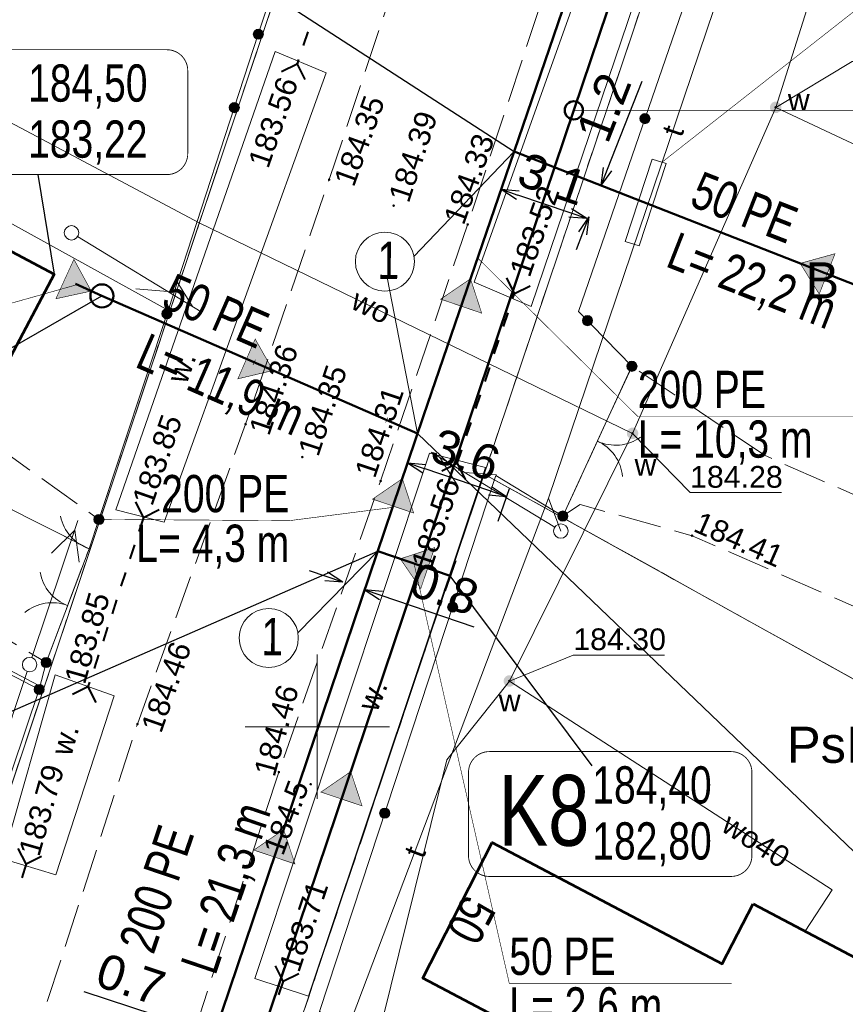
# Model space of a CAD drawing. Header units: metres. Extents: x 7482748 to 7484637, y 5684406 to 5687014.
# Tile 134 of 180: x 7483490 to 7483518, y 5686390 to 5686424. Entities that reach past the tile are written whole.
import ezdxf
from ezdxf.enums import TextEntityAlignment as Align
from ezdxf.lldxf.tags import DXFTag

# ---------------------------------------------------------------- set-up
doc = ezdxf.new("R2010")
doc.units = ezdxf.units.M
doc.header["$MEASUREMENT"] = 0
for name, pattern in [('1', [1.5, 1, -0.5]), ('DUL', [2, 1, -1]), ('KTJZ01_500', [2, 1.5, -0.5]), ('l217_500', [2, 1.5, -0.5]), ('l218_500', [1, 0.5, -0.5])]:
    doc.linetypes.add(name, pattern=pattern)
for name, color, linetype, lineweight in [('.domiar', 250, 'Continuous', 9), ('.k deszczowa', 200, 'Continuous', 50), ('.ks tłoczny', 104, 'Continuous', 50), ('_Dzialki', 7, 'Continuous', 0), ('_Kontury', 7, 'Continuous', 0), ('_Kontury_opis', 7, 'Continuous', 0), ('_Podzial_sekcyjny_krzyze', 7, '1', 13), ('_Uzytki', 7, 'Continuous', 0), ('_Uzytki_opis', 7, 'Continuous', 0), ('BUIB05_01', 7, 'Continuous', 40), ('EGB_Adres', 7, 'Continuous', 0), ('EGB_Budynek', 7, 'Continuous', 0), ('GES__SUSM04_01P', 7, 'Continuous', 13), ('GES__SUUS25_WP', 7, 'Continuous', 13), ('KTOK02', 7, 'KTOK02_500', 13), ('KTOK04', 7, 'KTOK04L_500', 13), ('KTOK05_01', 7, 'Continuous', 13), ('RTPW01_P', 7, 'Continuous', 0), ('RTPW02_P', 7, 'Continuous', 0), ('SUPE_L_3', 1, 'Continuous', 13), ('SUPT_L_0', 30, 'Continuous', 13)]:
    doc.layers.add(name, color=color, linetype=linetype, lineweight=lineweight)
for name, color, linetype, lineweight, true_color in [('.przyłącza', 32, 'Continuous', 50, 0xbd5e00), ('GES__SUPS01_08L', 5, 'Continuous', 13, 0x0000ff), ('GES__SUPS01_08P', 5, 'Continuous', 13, 0x0000ff), ('GES__SUPT_pL', 7, 'Continuous', 13, 0xff9100), ('GES__SUPW_01_pL', 5, 'Continuous', 13, 0x0000ff)]:
    doc.layers.add(name, color=color, linetype=linetype, lineweight=lineweight, true_color=true_color)
for name, color, linetype, lineweight, true_color, transparency in [('GES__SUPS01_08G', 5, 'Continuous', 13, 0x0000ff, 0.25), ('GES__SUPT_pT', 7, 'Continuous', 13, 0xff9100, 0.25), ('GES__SUPW_01_pT', 5, 'Continuous', 13, 0x0000ff, 0.25)]:
    doc.layers.add(name, color=color, linetype=linetype, lineweight=lineweight, true_color=true_color, transparency=transparency)
for name, color, linetype, lineweight, transparency in [('GES__SUUS_ET_08T', 7, 'Continuous', 13, 0.25), ('KTJZ01_O', 7, 'KTJZ01_500', 13, 0.5), ('KTPL01_O', 7, 'KTJZ01_500', 13, 0.5), ('PTRW02_O', 7, 'Continuous', 13, 0.5), ('PTRW02_T', 7, 'Continuous', 13, 0.25), ('RTPW01_G', 7, 'Continuous', 13, 0.25), ('RTPW02_G', 7, 'Continuous', 13, 0.25)]:
    doc.layers.add(name, color=color, linetype=linetype, lineweight=lineweight, transparency=transparency)
doc.layers.add('IS_kanalizacja_sanitarna', color=7, linetype='SOLID', true_color=0x000000)
doc.layers.add('IS_Opisy_działek_Net', color=7, linetype='SOLID', true_color=0x000000)
doc.layers.add('IS_Węzeł_sieci_kanalizacyjnej_-_opisy', color=7, linetype='Continuous')
doc.styles.get("Standard").update_dxf_attribs({"font": 'simplex.shx', "width": 0.75})
doc.styles.add('STYL_ARIAL', font='simplex.shx', dxfattribs={"width": 0.75, "oblique": 0.1})
doc.styles.add('Style-Arial', font='arial.ttf')
doc.linetypes.add('KTOK02_500', pattern='A,0.5,[117,IS_LineDef.shx,S=0.01,R=0,X=0,Y=0],0.5', length=1)
doc.linetypes.add('KTOK04L_500', pattern='A,0,[119,IS_LineDef.shx,S=0.01,R=0,X=0,Y=0],1', length=1)
tags = doc.linetypes.add('SOLID', pattern=[10, 10, 0]).pattern_tags.tags
tags[6:7] = [DXFTag(74, 4), DXFTag(75, 0), DXFTag(340, '0'), DXFTag(46, 0.0), DXFTag(50, 0.0), DXFTag(44, 0.0), DXFTag(45, 0.0)]
tags[4:5] = [DXFTag(74, 4), DXFTag(75, 0), DXFTag(340, '0'), DXFTag(46, 0.0), DXFTag(50, 0.0), DXFTag(44, 0.0), DXFTag(45, 0.0)]
doc.dimstyles.get("Standard").update_dxf_attribs({"dimtxt": 0.18, "dimasz": 0.18, "dimexe": 0.18, "dimexo": 0.0625, "dimgap": 0.09, "dimtad": 0, "dimtih": 1, "dimtoh": 1, "dimdec": 4, "dimzin": 0, "dimdsep": 46, "dimtxsty": 'Standard', "dimcen": 0.09, "dimadec": 0, "dimazin": 0, "dimtfac": 1, "dimtdec": 4, "dimtofl": 0, "dimtmove": 0, "dimatfit": 3, "dimfxl": 0, "dimtolj": 1, "dimtzin": 0, "dimarcsym": 0})

# ---------------------------------------------------------------- blocks, each defined once
blk = doc.blocks.new('SUPS01')
at = {"layer": 'GES__SUPS01_08P', "linetype": 'Continuous', "lineweight": 13}
h = blk.add_hatch(color=256, dxfattribs=at)
edge = h.paths.add_edge_path()
edge.add_arc((0, 0), 0.045, 0, 360)
blk = doc.blocks.new('SUSM04_01')
at = {"layer": 'GES__SUSM04_01P', "linetype": 'Continuous', "lineweight": 13}
blk.add_circle((0, 0), 0.25, dxfattribs=at)
blk = doc.blocks.new('SUUS25_36')
at = {"layer": 'GES__SUUS25_WP', "linetype": 'Continuous', "lineweight": 13}
h = blk.add_hatch(color=256, dxfattribs=at)
edge = h.paths.add_edge_path()
edge.add_arc((0, 0), 0.2, 0, 360)
blk = doc.blocks.new('SUUS25_105')
at = {"layer": 'GES__SUUS25_WP', "linetype": 'Continuous', "lineweight": 13}
h = blk.add_hatch(color=256, dxfattribs=at)
edge = h.paths.add_edge_path()
edge.add_arc((0, 0), 0.2, 0, 360)
blk = doc.blocks.new('SUUS25_106')
at = {"layer": 'GES__SUUS25_WP', "linetype": 'Continuous', "lineweight": 13}
h = blk.add_hatch(color=256, dxfattribs=at)
edge = h.paths.add_edge_path()
edge.add_arc((0, 0), 0.2, 0, 360)
blk = doc.blocks.new('RTPW01')
at = {"layer": 'RTPW01_P', "linetype": 'Continuous', "lineweight": 0}
h = blk.add_hatch(color=256, dxfattribs=at)
edge = h.paths.add_edge_path()
edge.add_arc((0, 0), 0.045, 0, 360)
blk = doc.blocks.new('RTPW01_1')
at = {"layer": 'RTPW02_P', "linetype": 'Continuous', "lineweight": 0}
h = blk.add_hatch(color=256, dxfattribs=at)
edge = h.paths.add_edge_path()
edge.add_arc((0, 0), 0.045, 0, 360)
blk = doc.blocks.new('RTPW01_3')
at = {"layer": 'RTPW02_P', "linetype": 'Continuous', "lineweight": 0}
h = blk.add_hatch(color=256, dxfattribs=at)
edge = h.paths.add_edge_path()
edge.add_arc((0, 0), 0.045, 0, 360)
blk = doc.blocks.new('TerminatorOpen_0.5')
at = {"color": 0, "linetype": 'ByBlock', "lineweight": -2}
for q in [(-1, 0.25), (-1, 0), (-1, -0.25)]:
    blk.add_line((0, 0), q, dxfattribs=at)
blk = doc.blocks.new('*D520')
at = {"layer": '.domiar', "color": 0, "linetype": 'Continuous', "lineweight": -2, "transparency": 16777216}
for p, q in [((7483510.038, 5686419.295), (7483511.229, 5686422.339)), ((7483510.095, 5686418.617), (7483510.095, 5686418.617)), ((7483509.168, 5686417.072), (7483508.945, 5686416.504))]:
    blk.add_line(p, q, dxfattribs=at)
at = {"layer": 'Defpoints', "color": 0, "linetype": 'Continuous', "transparency": 16777216}
for p in [(7483509.815, 5686418.727), (7483509.815, 5686418.727), (7483509.39, 5686417.64)]:
    blk.add_point(p, dxfattribs=at)
at = {"layer": '.domiar', "color": 0, "linetype": 'Continuous', "lineweight": -2, "transparency": 16777216, "xscale": 0.61, "yscale": 0.61, "zscale": 0.61}
for p, rotation in [((7483509.815, 5686418.727), 248.6270008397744), ((7483509.39, 5686417.64), 68.62700083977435)]:
    blk.add_blockref('TerminatorOpen_0.5', p, dxfattribs=dict(at, rotation=rotation))
at = {"layer": '.domiar', "color": 0, "linetype": 'Continuous', "transparency": 16777216, "insert": (7483509.904, 5686421.43), "char_height": 1.2, "attachment_point": 5, "rotation": 68.627, "style": 'Style-Arial'}
blk.add_mtext('\\A1;1.2', dxfattribs=at)
blk = doc.blocks.new('*D551')
at = {"layer": '.domiar', "color": 0, "linetype": 'Continuous', "lineweight": -2, "transparency": 16777216}
for p, q in [((7483502.831, 5686408.282), (7483503.218, 5686409.414)), ((7483505.97, 5686408.157), (7483503.698, 5686408.933)), ((7483506.257, 5686407.111), (7483506.644, 5686408.243))]:
    blk.add_line(p, q, dxfattribs=at)
at = {"layer": 'Defpoints', "color": 0, "linetype": 'Continuous', "transparency": 16777216}
for p in [(7483503.121, 5686409.13), (7483502.734, 5686407.998), (7483506.16, 5686406.827)]:
    blk.add_point(p, dxfattribs=at)
at = {"layer": '.domiar', "color": 0, "linetype": 'Continuous', "lineweight": -2, "transparency": 16777216, "xscale": 0.61, "yscale": 0.61, "zscale": 0.61}
for p, rotation in [((7483503.121, 5686409.13), 161.1313047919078), ((7483506.547, 5686407.959), 341.1313047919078)]:
    blk.add_blockref('TerminatorOpen_0.5', p, dxfattribs=dict(at, rotation=rotation))
at = {"layer": '.domiar', "color": 0, "linetype": 'Continuous', "transparency": 16777216, "insert": (7483505.129, 5686409.409), "char_height": 1.2, "attachment_point": 5, "rotation": 341.1313, "style": 'Style-Arial'}
blk.add_mtext('\\A1;3.6', dxfattribs=at)
blk = doc.blocks.new('*D552')
at = {"layer": '.domiar', "color": 0, "linetype": 'Continuous', "lineweight": -2, "transparency": 16777216}
for p, q in [((7483500.306, 5686405.197), (7483499.729, 5686405.395)), ((7483502.2, 5686404.55), (7483505.415, 5686403.451))]:
    blk.add_line(p, q, dxfattribs=at)
at = {"layer": 'Defpoints', "color": 0, "linetype": 'Continuous', "transparency": 16777216}
for p in [(7483500.884, 5686405), (7483501.623, 5686404.747), (7483501.623, 5686404.747)]:
    blk.add_point(p, dxfattribs=at)
at = {"layer": '.domiar', "color": 0, "linetype": 'Continuous', "lineweight": -2, "transparency": 16777216, "xscale": 0.61, "yscale": 0.61, "zscale": 0.61}
for p, rotation in [((7483500.884, 5686405), 341.1313047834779), ((7483501.623, 5686404.747), 161.1313047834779)]:
    blk.add_blockref('TerminatorOpen_0.5', p, dxfattribs=dict(at, rotation=rotation))
at = {"layer": '.domiar', "color": 0, "linetype": 'Continuous', "transparency": 16777216, "insert": (7483504.391, 5686404.766), "char_height": 1.2, "attachment_point": 5, "rotation": 341.1313, "style": 'Style-Arial'}
blk.add_mtext('\\A1;0.8', dxfattribs=at)
blk = doc.blocks.new('*D553')
at = {"layer": '.domiar', "color": 0, "linetype": 'Continuous', "lineweight": -2, "transparency": 16777216}
for p, q in [((7483495.163, 5686389.76), (7483491.94, 5686390.825)), ((7483495.836, 5686389.853), (7483495.836, 5686389.853)), ((7483496.459, 5686389.647), (7483496.459, 5686389.647)), ((7483496.944, 5686389.171), (7483497.523, 5686388.98))]:
    blk.add_line(p, q, dxfattribs=at)
at = {"layer": 'Defpoints', "color": 0, "linetype": 'Continuous', "transparency": 16777216}
for p in [(7483495.742, 5686389.568), (7483495.742, 5686389.568), (7483496.365, 5686389.363)]:
    blk.add_point(p, dxfattribs=at)
at = {"layer": '.domiar', "color": 0, "linetype": 'Continuous', "lineweight": -2, "transparency": 16777216, "xscale": 0.61, "yscale": 0.61, "zscale": 0.61}
for p, rotation in [((7483495.742, 5686389.568), 341.7178395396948), ((7483496.365, 5686389.363), 161.7178395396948)]:
    blk.add_blockref('TerminatorOpen_0.5', p, dxfattribs=dict(at, rotation=rotation))
at = {"layer": '.domiar', "color": 0, "linetype": 'Continuous', "transparency": 16777216, "insert": (7483493.548, 5686391.254), "char_height": 1.2, "attachment_point": 5, "rotation": 341.7178, "style": 'Style-Arial'}
blk.add_mtext('\\A1;0.7', dxfattribs=at)
blk = doc.blocks.new('*D572')
at = {"layer": '.domiar', "color": 0, "linetype": 'Continuous', "lineweight": -2, "transparency": 16777216}
for p, q in [((7483506.452, 5686418.878), (7483506.452, 5686418.878)), ((7483508.741, 5686417.778), (7483506.932, 5686418.397)), ((7483509.415, 5686417.865), (7483509.415, 5686417.865))]:
    blk.add_line(p, q, dxfattribs=at)
at = {"layer": 'Defpoints', "color": 0, "linetype": 'Continuous', "transparency": 16777216}
for p in [(7483506.355, 5686418.594), (7483506.355, 5686418.594), (7483509.318, 5686417.581)]:
    blk.add_point(p, dxfattribs=at)
at = {"layer": '.domiar', "color": 0, "linetype": 'Continuous', "lineweight": -2, "transparency": 16777216, "xscale": 0.61, "yscale": 0.61, "zscale": 0.61}
for p, rotation in [((7483506.355, 5686418.594), 161.1313047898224), ((7483509.318, 5686417.581), 341.1313047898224)]:
    blk.add_blockref('TerminatorOpen_0.5', p, dxfattribs=dict(at, rotation=rotation))
at = {"layer": '.domiar', "color": 0, "linetype": 'Continuous', "transparency": 16777216, "insert": (7483508.132, 5686418.952), "char_height": 1.2, "attachment_point": 5, "rotation": 341.1313, "style": 'Style-Arial'}
blk.add_mtext('\\A1;3.1', dxfattribs=at)

msp = doc.modelspace()

# ---------------------------------------------------------------- hatches: boundary and pattern name
at = {"layer": 'IS_kanalizacja_sanitarna', "linetype": 'Continuous', "ltscale": 0.01}
for points in [[(7483492.18086, 5686415.07444), (7483491.58279, 5686416.17208), (7483490.95967, 5686414.80763)], [(7483516.69747, 5686416.03251), (7483517.35537, 5686414.96965), (7483517.90203, 5686416.36649)], [(7483505.29744, 5686415.49823), (7483504.26434, 5686414.79452), (7483505.68373, 5686414.30942)], [(7483498.46843, 5686412.32544), (7483497.8515, 5686413.41259), (7483497.25202, 5686412.0376)], [(7483502.93979, 5686408.5822), (7483501.90913, 5686407.87492), (7483503.33019, 5686407.39472)], [(7483502.86965, 5686405.80831), (7483503.57682, 5686404.77757), (7483504.05716, 5686406.19858)], [(7483501.15658, 5686398.44639), (7483500.12638, 5686397.73844), (7483501.54776, 5686397.25918)], [(7483498.8358, 5686396.43809), (7483497.80512, 5686395.73085), (7483499.22616, 5686395.25061)]]:
    msp.add_hatch(color=256, dxfattribs=at).paths.add_polyline_path(points)
at = {"layer": 'KTOK05_01', "linetype": 'Continuous', "lineweight": 13}
h = msp.add_hatch(color=256, dxfattribs=at)
edge = h.paths.add_edge_path()
edge.add_arc((7483497.96, 5686423.96), 0.175, 0, 360)
h = msp.add_hatch(color=256, dxfattribs=at)
edge = h.paths.add_edge_path()
edge.add_arc((7483497.13057, 5686421.42103), 0.175, 0, 360)
h = msp.add_hatch(color=256, dxfattribs=at)
edge = h.paths.add_edge_path()
edge.add_arc((7483511.32601, 5686421.03738), 0.175, 0, 360)
h = msp.add_hatch(color=256, dxfattribs=at)
edge = h.paths.add_edge_path()
edge.add_arc((7483494.80113, 5686414.29195), 0.175, 0, 360)
h = msp.add_hatch(color=256, dxfattribs=at)
edge = h.paths.add_edge_path()
edge.add_arc((7483509.34278, 5686414.04876), 0.175, 0, 360)
h = msp.add_hatch(color=256, dxfattribs=at)
edge = h.paths.add_edge_path()
edge.add_arc((7483510.88, 5686412.47), 0.175, 0, 360)
h = msp.add_hatch(color=256, dxfattribs=at)
edge = h.paths.add_edge_path()
edge.add_arc((7483492.45, 5686407.17), 0.175, 0, 360)
h = msp.add_hatch(color=256, dxfattribs=at)
edge = h.paths.add_edge_path()
edge.add_arc((7483508.49, 5686407.29), 0.175, 0, 360)
h = msp.add_hatch(color=256, dxfattribs=at)
edge = h.paths.add_edge_path()
edge.add_arc((7483504.67507, 5686404.13893), 0.175, 0, 360)
h = msp.add_hatch(color=256, dxfattribs=at)
edge = h.paths.add_edge_path()
edge.add_arc((7483490.62, 5686402.22), 0.175, 0, 360)
h = msp.add_hatch(color=256, dxfattribs=at)
edge = h.paths.add_edge_path()
edge.add_arc((7483490.38, 5686401.29), 0.175, 0, 360)
h = msp.add_hatch(color=256, dxfattribs=at)
edge = h.paths.add_edge_path()
edge.add_arc((7483490.38, 5686401.29), 0.175, 0, 360)
h = msp.add_hatch(color=256, dxfattribs=at)
edge = h.paths.add_edge_path()
edge.add_arc((7483490.38, 5686401.29), 0.175, 0, 360)
h = msp.add_hatch(color=256, dxfattribs=at)
edge = h.paths.add_edge_path()
edge.add_arc((7483502.33451, 5686397.01349), 0.175, 0, 360)

# ---------------------------------------------------------------- linework, layer by layer
at = {"layer": '.domiar', "linetype": 'Continuous'}
for points in [[(7483506.80338, 5686419.90458), (7483503.34265, 5686416.27276)], [(7483503.46964, 5686410.14413), (7483502.43145, 5686415.48814)], [(7483502.09294, 5686406.07147), (7483499.32721, 5686403.25133)]]:
    msp.add_lwpolyline(points, dxfattribs=at)
at = {"layer": '.domiar', "linetype": 'Continuous', "lineweight": 20}
msp.add_lwpolyline([(7483511.5835, 5686419.64269), (7483510.64986, 5686416.79167), (7483511.12503, 5686416.63606), (7483512.05867, 5686419.48708), (7483511.5835, 5686419.64269)], dxfattribs=at)
at = {"layer": '.domiar', "linetype": 'Continuous'}
for centre in [(7483502.33727, 5686416.09329), (7483498.32183, 5686403.07186)]:
    msp.add_circle(centre, 1.02127, dxfattribs=at)
at = {"layer": '.k deszczowa', "linetype": 'Continuous'}
for points in [[(7483524.83956, 5686468.63408), (7483508.8716, 5686421.32787)], [(7483508.8716, 5686421.32787), (7483493.12205, 5686374.61852)]]:
    msp.add_lwpolyline(points, dxfattribs=at)
msp.add_ellipse((7483508.8716, 5686421.32726), major_axis=(0.315, 0), ratio=1, dxfattribs=at)
at = {"layer": '.ks tłoczny', "color": 111, "linetype": 'Continuous', "true_color": 0x70ffb8}
for points in [[(7483539.01604, 5686517.01603), (7483532.57298, 5686498.14781), (7483528.59305, 5686485.74461), (7483524.06285, 5686471.15079), (7483517.4639, 5686451.301), (7483517.4639, 5686451.301), (7483513.19053, 5686438.59386), (7483506.80338, 5686419.9052), (7483503.67491, 5686410.75136), (7483489.19771, 5686367.92381), (7483488.55879, 5686366.36971), (7483487.69105, 5686359.59365), (7483481.55397, 5686341.5735), (7483479.339, 5686335.06975), (7483478.08149, 5686331.37736), (7483471.44464, 5686310.91538), (7483469.74193, 5686304.9671), (7483455.28388, 5686263.28755), (7483450.42845, 5686249.12706), (7483447.14669, 5686239.55607), (7483444.38858, 5686231.83101), (7483432.0435, 5686195.45156)], [(7483492.55209, 5686414.90552), (7483503.46809, 5686410.14623)]]:
    msp.add_lwpolyline(points, dxfattribs=at)
at = {"layer": '.ks tłoczny', "linetype": 'Continuous'}
for points in [[(7483527.52279, 5686411.79661), (7483506.80338, 5686419.9052)], [(7483502.09135, 5686406.072), (7483504.59529, 5686405.22559)], [(7483504.77685, 5686405.75376), (7483504.41373, 5686404.69741)]]:
    msp.add_lwpolyline(points, dxfattribs=at)
msp.add_circle((7483492.55209, 5686414.90552), 0.4, dxfattribs=at)
at = {"layer": '.przyłącza', "linetype": 'DUL'}
msp.add_lwpolyline([(7483492.55209, 5686414.90552), (7483490.9, 5686415.66)], dxfattribs=at)
at = {"layer": '_Dzialki', "color": 96, "linetype": 'Continuous', "true_color": 0x008000, "flags": 128}
for points in [[(7483494.9, 5686414.38), (7483417.52, 5686457.19)], [(7483410.99, 5686443.43), (7483490.54, 5686401.33)], [(7483504.31, 5686442.5), (7483494.9, 5686414.38)], [(7483505.77, 5686408.74), (7483514.92, 5686435.98)], [(7483494.9, 5686414.38), (7483490.54, 5686401.33)], [(7483492.82, 5686370.18), (7483505.77, 5686408.74)], [(7483569.09, 5686373.57), (7483505.77, 5686408.74)], [(7483490.54, 5686401.33), (7483487.37, 5686391.85)]]:
    msp.add_lwpolyline(points, dxfattribs=at)
at = {"layer": '_Kontury', "color": 96, "linetype": 'l217_500', "true_color": 0x008000, "flags": 128}
for points in [[(7483494.9, 5686414.38), (7483504.31, 5686442.5)], [(7483490.54, 5686401.33), (7483494.9, 5686414.38)], [(7483505.77, 5686408.74), (7483497.61, 5686384.42)], [(7483543.3, 5686387.9), (7483505.77, 5686408.74)], [(7483487.37, 5686391.85), (7483490.54, 5686401.33)]]:
    msp.add_lwpolyline(points, dxfattribs=at)
at = {"layer": '_Podzial_sekcyjny_krzyze', "linetype": 'Continuous'}
for p, q in [((7483500, 5686397.5), (7483500, 5686402.5)), ((7483497.5, 5686400), (7483502.5, 5686400))]:
    msp.add_line(p, q, dxfattribs=at)
at = {"layer": '_Uzytki', "color": 96, "linetype": 'l218_500', "true_color": 0x008000, "flags": 128}
for points in [[(7483494.9, 5686414.38), (7483504.31, 5686442.5)], [(7483514.92, 5686435.98), (7483505.77, 5686408.74)], [(7483490.54, 5686401.33), (7483494.9, 5686414.38)], [(7483505.77, 5686408.74), (7483497.61, 5686384.42)], [(7483505.77, 5686408.74), (7483543.3, 5686387.9)], [(7483487.37, 5686391.85), (7483490.54, 5686401.33)]]:
    msp.add_lwpolyline(points, dxfattribs=at)
at = {"layer": 'BUIB05_01', "linetype": 'Continuous', "lineweight": 40}
for p, q in [((7483499.67, 5686424.04), (7483499.51, 5686423.57)), ((7483499.3, 5686422.93), (7483498.76, 5686422.66)), ((7483499.35, 5686423.09), (7483499.3, 5686422.93)), ((7483499.3, 5686422.93), (7483499.57, 5686422.39)), ((7483506.82, 5686414.99), (7483506.55, 5686415.53)), ((7483506.82, 5686414.99), (7483507.36, 5686415.26)), ((7483506.75, 5686414.8), (7483506.82, 5686414.99)), ((7483506.44, 5686413.85), (7483506.6, 5686414.32)), ((7483506.12, 5686412.9), (7483506.28, 5686413.37)), ((7483505.8, 5686411.95), (7483505.96, 5686412.43)), ((7483505.48, 5686411.01), (7483505.64, 5686411.48)), ((7483505.16, 5686410.06), (7483505.32, 5686410.53)), ((7483504.84, 5686409.11), (7483505, 5686409.58)), ((7483504.84, 5686409.11), (7483504.3, 5686408.84)), ((7483504.84, 5686409.11), (7483505.11, 5686408.57)), ((7483493.99, 5686407.24), (7483493.72, 5686407.78)), ((7483493.99, 5686407.24), (7483493.83, 5686406.76)), ((7483493.99, 5686407.24), (7483494.53, 5686407.51)), ((7483493.68, 5686406.29), (7483493.52, 5686405.81)), ((7483493.37, 5686405.34), (7483493.21, 5686404.86)), ((7483493.06, 5686404.39), (7483492.9, 5686403.91)), ((7483492.74, 5686403.44), (7483492.59, 5686402.96)), ((7483492.43, 5686402.49), (7483492.28, 5686402.01)), ((7483492.12, 5686401.54), (7483492.07, 5686401.38)), ((7483492.07, 5686401.38), (7483491.53, 5686401.11)), ((7483492.07, 5686401.38), (7483492.34, 5686400.84)), ((7483489.93, 5686395.25), (7483489.66, 5686395.78)), ((7483489.93, 5686395.25), (7483490.46, 5686395.52)), ((7483489.93, 5686395.25), (7483489.78, 5686394.77)), ((7483498.82, 5686391.19), (7483498.55, 5686391.73)), ((7483498.82, 5686391.19), (7483499.36, 5686391.46)), ((7483498.82, 5686391.19), (7483498.66, 5686390.72))]:
    msp.add_line(p, q, dxfattribs=at)
at = {"layer": 'EGB_Budynek', "color": 7, "linetype": 'Continuous', "lineweight": 53, "flags": 128}
for points in [[(7483480.31, 5686421.29), (7483490.9, 5686415.66), (7483488.06, 5686410.31), (7483477.46, 5686415.94), (7483477.93, 5686416.82), (7483480.31, 5686421.29)], [(7483515.07, 5686393.87), (7483521.95, 5686390.24), (7483517.21, 5686381.53), (7483507.69, 5686386.46), (7483508.8, 5686388.58), (7483503.65, 5686391.3), (7483506.05, 5686395.99), (7483514, 5686391.79), (7483515.07, 5686393.87)]]:
    msp.add_lwpolyline(points, dxfattribs=at)
at = {"layer": 'GES__SUPS01_08L', "linetype": 'Continuous', "lineweight": 13, "flags": 128}
for points in [[(7483515.85, 5686421.43), (7483518.5, 5686423.02), (7483521.66, 5686423.02)], [(7483510.9, 5686410.15), (7483512.89, 5686408.1), (7483516.05, 5686408.1)], [(7483506.64, 5686401.58), (7483508.85, 5686402.48), (7483512, 5686402.48)]]:
    msp.add_lwpolyline(points, dxfattribs=at)
at = {"layer": 'GES__SUPT_pL', "linetype": 'Continuous', "lineweight": 13}
msp.add_line((7483507.99, 5686407.91), (7483508.42, 5686406.77), dxfattribs=at)
at = {"layer": 'GES__SUPT_pL', "linetype": 'Continuous', "lineweight": 13, "flags": 128}
for points in [[(7483522.98, 5686454.14), (7483516.51, 5686435.65), (7483516.58, 5686433.32), (7483507.99, 5686407.91)], [(7483481.62, 5686379.11), (7483483.34, 5686377.86), (7483495.32, 5686371.96), (7483501.01, 5686389.42), (7483507.99, 5686407.91)]]:
    msp.add_lwpolyline(points, dxfattribs=at)
at = {"layer": 'GES__SUPW_01_pL', "linetype": 'Continuous', "lineweight": 13, "flags": 128}
for points in [[(7483510.9, 5686410.15), (7483515.85, 5686421.43), (7483519.73, 5686433.69), (7483525.34, 5686450.51), (7483527.25, 5686454.88), (7483533.06, 5686472.26), (7483529.64, 5686474), (7483532.44, 5686480.63), (7483537.65, 5686493.68), (7483545.23, 5686510.18), (7483548.83, 5686524.15), (7483552.33, 5686534.99), (7483552.59, 5686539.85), (7483558.86, 5686554.9)], [(7483510.9, 5686410.15), (7483495.91, 5686417.44), (7483481.55, 5686425.07)], [(7483515.85, 5686421.43), (7483535.86, 5686412.02), (7483538.76, 5686410.63)], [(7483491.21, 5686372.73), (7483496.29, 5686371.49), (7483499.5, 5686378.71), (7483504.48, 5686398.85), (7483506.64, 5686401.58), (7483510.9, 5686410.15)], [(7483516.87, 5686392.92), (7483517.8, 5686394.36), (7483506.64, 5686401.58)]]:
    msp.add_lwpolyline(points, dxfattribs=at)
at = {"layer": 'IS_kanalizacja_sanitarna', "linetype": 'Continuous', "ltscale": 0.01, "const_width": 0.02}
for points in [[(7483492.18086, 5686415.07444), (7483491.58279, 5686416.17208), (7483490.95967, 5686414.80763), (7483492.18086, 5686415.07444)], [(7483516.69747, 5686416.03251), (7483517.35537, 5686414.96965), (7483517.90203, 5686416.36649), (7483516.69747, 5686416.03251)], [(7483505.29744, 5686415.49823), (7483504.26434, 5686414.79452), (7483505.68373, 5686414.30942), (7483505.29744, 5686415.49823)], [(7483498.46843, 5686412.32544), (7483497.8515, 5686413.41259), (7483497.25202, 5686412.0376), (7483498.46843, 5686412.32544)], [(7483497.77817, 5686412.51729), (7483497.85811, 5686412.70062)], [(7483502.36149, 5686410.519), (7483502.44143, 5686410.70233)], [(7483502.93979, 5686408.5822), (7483501.90913, 5686407.87492), (7483503.33019, 5686407.39472), (7483502.93979, 5686408.5822)], [(7483502.86965, 5686405.80831), (7483503.57682, 5686404.77757), (7483504.05716, 5686406.19858), (7483502.86965, 5686405.80831)], [(7483501.15658, 5686398.44639), (7483500.12638, 5686397.73844), (7483501.54776, 5686397.25918), (7483501.15658, 5686398.44639)], [(7483498.8358, 5686396.43809), (7483497.80512, 5686395.73085), (7483499.22616, 5686395.25061), (7483498.8358, 5686396.43809)]]:
    msp.add_lwpolyline(points, dxfattribs=at)
at = {"layer": 'IS_Opisy_działek_Net', "linetype": 'Continuous', "ltscale": 0.01, "const_width": 0.02}
for points in [[(7483511.91915, 5686419.53277), (7483519.66452, 5686425.62094), (7483529.91584, 5686425.41944)], [(7483505.54391, 5686416.2194), (7483511.08151, 5686410.7342), (7483520.12151, 5686410.7342)], [(7483491.6948, 5686415.29642), (7483483.7656, 5686413.06002), (7483470.2856, 5686413.06002)], [(7483502.60376, 5686407.5878), (7483499.02997, 5686407.12916), (7483492.62498, 5686407.17291)], [(7483503.34332, 5686405.64879), (7483506.6377, 5686391.11923), (7483514.3277, 5686391.11923)]]:
    msp.add_lwpolyline(points, dxfattribs=at)
at = {"layer": 'IS_Węzeł_sieci_kanalizacyjnej_-_opisy', "color": 18, "linetype": 'SOLID', "ltscale": 0.01, "true_color": 0x000000}
for points in [[(7483493.99743, 5686428.20726), (7483506.80338, 5686419.90458)], [(7483490.33087, 5686419.10429), (7483490.9, 5686415.65939)], [(7483475.87691, 5686405.32083), (7483492.55209, 5686414.90491)], [(7483519.38269, 5686394.88372), (7483503.46809, 5686410.14562)], [(7483488.44925, 5686400.11334), (7483502.09135, 5686406.0714)], [(7483509.50778, 5686398.65123), (7483504.59529, 5686405.22498)]]:
    msp.add_lwpolyline(points, dxfattribs=at)
at = {"layer": 'IS_Węzeł_sieci_kanalizacyjnej_-_opisy', "color": 18, "linetype": 'SOLID', "ltscale": 0.01, "true_color": 0x000000, "const_width": 0.03}
for points in [[(7483481.1488, 5686419.10429), (7483494.7988, 5686419.10429, 0.414214), (7483495.5188, 5686419.82429), (7483495.5188, 5686422.70429, 0.414214), (7483494.7988, 5686423.42429), (7483481.1488, 5686423.42429, 0.414214), (7483480.4288, 5686422.70429), (7483480.4288, 5686419.82429, 0.414214), (7483481.1488, 5686419.10429)], [(7483505.94778, 5686394.81861), (7483514.30778, 5686394.81861, 0.414214), (7483515.02778, 5686395.53861), (7483515.02778, 5686398.41861, 0.414214), (7483514.30778, 5686399.13861), (7483505.94778, 5686399.13861, 0.414214), (7483505.22778, 5686398.41861), (7483505.22778, 5686395.53861, 0.414214), (7483505.94778, 5686394.81861)]]:
    msp.add_lwpolyline(points, format="xyb", dxfattribs=at)
at = {"layer": 'IS_Węzeł_sieci_kanalizacyjnej_-_opisy', "color": 200, "linetype": 'SOLID', "ltscale": 0.01, "const_width": 0.03}
msp.add_lwpolyline([(7483536.2625, 5686421.32726), (7483508.8716, 5686421.32726)], dxfattribs=at)
at = {"layer": 'KTJZ01_O', "linetype": 'KTJZ01_500', "lineweight": 13, "flags": 128}
for points in [[(7483197.91, 5685647.78), (7483191.3, 5685645.21), (7483187.04, 5685652.01), (7483182.78, 5685658.81), (7483173.01, 5685674.4), (7483160.42, 5685696.27), (7483153.69, 5685714.72), (7483149.66, 5685738.88), (7483150.14, 5685742.97), (7483152.18, 5685766.74), (7483152.64, 5685773.87), (7483156.88, 5685789.66), (7483160.03, 5685797.82), (7483165.63, 5685808.56), (7483171.47, 5685814.85), (7483176.12, 5685820.16), (7483191.38, 5685837.95), (7483216.44, 5685866.07), (7483238.67, 5685890.6), (7483242.86, 5685894.87), (7483263.91, 5685918.34), (7483290.28, 5685947.07), (7483315.51, 5685974.43), (7483346.16, 5686007.45), (7483367.58, 5686031.19), (7483372.66, 5686037.59), (7483378.07, 5686044.41), (7483383.78, 5686055), (7483386.81, 5686063.17), (7483391.06, 5686075.79), (7483392.94, 5686081.53), (7483394.38, 5686081.91), (7483397.17, 5686082.85), (7483401.23, 5686082.98), (7483404.7, 5686083), (7483407.11, 5686083.92), (7483410.43, 5686086.41), (7483412.08, 5686088.69), (7483412.96, 5686091.17), (7483413.79, 5686094.46), (7483412.71, 5686099.4), (7483411.05, 5686100.85), (7483407.94, 5686103.18), (7483405.29, 5686104.69), (7483403.35, 5686106.28), (7483402.57, 5686107.54), (7483401.86, 5686108.47), (7483403.54, 5686113.11), (7483404.07, 5686113.93), (7483409.52, 5686129.91), (7483416.09, 5686150.36), (7483420.49, 5686164.15), (7483421.47, 5686167.05), (7483423.62, 5686173.38), (7483428.4, 5686186.8), (7483437.81, 5686215.26), (7483441.02, 5686225.03), (7483450.09, 5686253.79), (7483453.73, 5686263.28), (7483459.39, 5686280.61), (7483466.44, 5686301.37), (7483471.25, 5686316.24), (7483473.9, 5686323.17), (7483478.13, 5686336.85), (7483485.37, 5686356.93), (7483492.13, 5686378.36), (7483498.67, 5686398.43), (7483502.19, 5686408.5), (7483505.2, 5686417.38), (7483513.05, 5686441.11), (7483516.25, 5686450.23), (7483530.52, 5686493.07), (7483533.34, 5686501.51), (7483543.47, 5686531.52), (7483557.14, 5686572.33), (7483559.91, 5686580.46), (7483570.16, 5686610.95), (7483575.71, 5686628.68), (7483581.26, 5686643.91), (7483583.2, 5686649.41), (7483591.35, 5686674.28), (7483597.45, 5686691.67), (7483602.2, 5686705.71), (7483616.93, 5686750.38), (7483619.53, 5686757.95), (7483621.36, 5686763.29), (7483634.9, 5686799.43), (7483640.84, 5686811.96)], [(7483613.29, 5686753.85), (7483610.52, 5686745.34), (7483597.42, 5686707.23), (7483592.84, 5686693.63), (7483586.65, 5686674.57), (7483578.94, 5686652.57), (7483576.44, 5686645.6), (7483570.92, 5686629.39), (7483565.29, 5686612), (7483555.03, 5686581.98), (7483552.34, 5686573.92), (7483538.5, 5686532.62), (7483528.43, 5686502.82), (7483525.69, 5686494.44), (7483511.5, 5686452.13), (7483508.06, 5686441.86), (7483500.41, 5686418.93), (7483497.52, 5686410.47), (7483493.78, 5686400.09), (7483487.22, 5686379.91), (7483478.75, 5686354.53), (7483473.28, 5686338.58), (7483466.59, 5686318.01), (7483461.2, 5686301.98), (7483454.76, 5686282.03), (7483448.77, 5686264.59), (7483445.69, 5686255.08), (7483445.07, 5686253.25), (7483443.78, 5686249.4), (7483442.67, 5686246.12), (7483436.06, 5686226.36), (7483432.79, 5686216.79), (7483423.48, 5686188.39), (7483415.91, 5686165.55), (7483411.29, 5686151.94), (7483403.43, 5686128.74), (7483397.27, 5686110.49), (7483396.29, 5686107.6), (7483389.25, 5686086.41), (7483386.32, 5686077.5), (7483382.09, 5686064.87), (7483379.33, 5686057.56), (7483373.91, 5686047.4), (7483368.95, 5686041.13), (7483363.52, 5686034.43), (7483341.98, 5686010.31), (7483311.83, 5685977.83), (7483286.59, 5685950.4), (7483260.12, 5685921.63), (7483238.78, 5685898.43), (7483234.43, 5685893.44), (7483212.81, 5685869.61), (7483187.54, 5685841.24), (7483162.41, 5685812.7), (7483151.44, 5685800.65), (7483147.59, 5685795.21)]]:
    msp.add_lwpolyline(points, dxfattribs=at)
at = {"layer": 'KTOK02', "linetype": 'Continuous', "lineweight": 13}
for p, q in [((7483497.96, 5686423.96), (7483499.63, 5686429.01)), ((7483510.88, 5686412.47), (7483508.49, 5686407.29)), ((7483490.62, 5686402.22), (7483492.11, 5686406.16))]:
    msp.add_line(p, q, dxfattribs=at)
for centre, start, end in [((7483510.31, 5686411.24), 245.23, 305.23), ((7483509.06, 5686408.52), 5.23, 65.23), ((7483491.9, 5686405.59), 189.28, 249.28), ((7483490.83, 5686402.79), 69.28, 129.28)]:
    msp.add_arc(centre, 1.5, start, end, dxfattribs=at)
at = {"layer": 'KTOK04', "linetype": 'Continuous', "lineweight": 13}
msp.add_line((7483492.11, 5686406.16), (7483492.45, 5686407.17), dxfattribs=at)
msp.add_arc((7483492.59, 5686407.58), 1.5, 191.4, 251.4, dxfattribs=at)
at = {"layer": 'KTOK05_01', "linetype": 'Continuous', "lineweight": 13}
for p, q in [((7483490.38, 5686401.29), (7483490.62, 5686402.22)), ((7483488.28, 5686395.1), (7483490.38, 5686401.29))]:
    msp.add_line(p, q, dxfattribs=at)
at = {"layer": 'KTOK05_01', "linetype": 'Continuous', "lineweight": 13, "flags": 128}
for points in [[(7483516.21, 5686435.22), (7483509.03, 5686414.37), (7483510.88, 5686412.47)], [(7483492.45, 5686407.17), (7483494.85, 5686414.44), (7483497.96, 5686423.96)], [(7483469.22, 5686412.13), (7483481.42, 5686405.96), (7483490.38, 5686401.29)], [(7483508.49, 5686407.29), (7483506.17, 5686408.69), (7483500.08, 5686390.15), (7483500.51, 5686389.89)]]:
    msp.add_lwpolyline(points, dxfattribs=at)
at = {"layer": 'KTOK05_01', "linetype": 'Continuous', "lineweight": 13}
for centre in [(7483497.96, 5686423.96), (7483497.13, 5686421.42), (7483511.33, 5686421.04), (7483494.8, 5686414.29), (7483509.34, 5686414.05), (7483510.88, 5686412.47), (7483492.45, 5686407.17), (7483508.49, 5686407.29), (7483504.68, 5686404.14), (7483490.62, 5686402.22), (7483490.38, 5686401.29), (7483490.38, 5686401.29), (7483490.38, 5686401.29), (7483502.33, 5686397.01)]:
    msp.add_circle(centre, 0.175, dxfattribs=at)
at = {"layer": 'KTPL01_O', "linetype": 'KTJZ01_500', "lineweight": 13, "flags": 128}
for points in [[(7483492.11, 5686406.16), (7483492.45, 5686407.17), (7483488.06, 5686410.31), (7483477.46, 5686415.94), (7483477.93, 5686416.82), (7483469.11, 5686421.21), (7483468.66, 5686420.32), (7483474.72, 5686417.35), (7483476.26, 5686414.18), (7483492.11, 5686406.16)], [(7483490.62, 5686402.22), (7483492.11, 5686406.16), (7483476.26, 5686414.18), (7483474.72, 5686417.35), (7483468.66, 5686420.32), (7483466.62, 5686416.03), (7483475.23, 5686411.45), (7483490.62, 5686402.22)], [(7483508.49, 5686407.29), (7483510.88, 5686412.47), (7483515.46, 5686409.39), (7483524.87, 5686405.25), (7483528.23, 5686404.98), (7483531.54, 5686406.18), (7483533.95, 5686409.06), (7483535.19, 5686412.26), (7483535.09, 5686414.68), (7483533.8, 5686416.96), (7483534.96, 5686419.21), (7483539.14, 5686416.98), (7483542.55, 5686415.21), (7483540.81, 5686412.19), (7483539.95, 5686412.69), (7483535.19, 5686404.41), (7483533.97, 5686402.35), (7483535.63, 5686401.38), (7483535.04, 5686400.22), (7483533.54, 5686397.6), (7483512.96, 5686406.61), (7483509.09, 5686407.69), (7483508.49, 5686407.29)]]:
    msp.add_lwpolyline(points, close=True, dxfattribs=at)
at = {"layer": 'PTRW02_O', "linetype": 'Continuous', "lineweight": 13, "flags": 128}
for points in [[(7483505.42, 5686415.38), (7483507.39, 5686414.54), (7483516.08, 5686440.19), (7483514.41, 5686440.59), (7483505.42, 5686415.38)], [(7483498.54, 5686423.36), (7483493.03, 5686407.5), (7483494.7, 5686407.08), (7483500.3, 5686422.62), (7483498.54, 5686423.36)], [(7483497.84, 5686391.29), (7483499.7, 5686390.68), (7483505.81, 5686408.97), (7483503.88, 5686409.47), (7483497.84, 5686391.29)], [(7483492.98, 5686401.07), (7483490.94, 5686401.79), (7483489.13, 5686395.43), (7483490.96, 5686394.88), (7483492.98, 5686401.07)]]:
    msp.add_lwpolyline(points, close=True, dxfattribs=at)
at = {"layer": 'SUPE_L_3', "linetype": 'Continuous'}
for p, q in [((7483491.72, 5686407.13), (7483490.13, 5686402.39)), ((7483491.61, 5686406.8), (7483490.81, 5686406.01)), ((7483491.61, 5686406.8), (7483491.76, 5686405.69)), ((7483489.97, 5686401.91), (7483488.38, 5686397.17))]:
    msp.add_line(p, q, dxfattribs=at)
at = {"layer": 'SUPT_L_0', "linetype": 'Continuous'}
for p, q in [((7483495.98, 5686414.36), (7483491.71, 5686416.96)), ((7483495.68, 5686414.54), (7483495.09, 5686415.49)), ((7483494.83, 5686415.06), (7483493.72, 5686415.15)), ((7483508.21, 5686406.9), (7483503.94, 5686409.5)), ((7483504.83, 5686408.37), (7483504.24, 5686409.32)), ((7483506.2, 5686408.71), (7483505.09, 5686408.8))]:
    msp.add_line(p, q, dxfattribs=at)

# ---------------------------------------------------------------- block references
at = {"layer": 'GES__SUPS01_08P', "linetype": 'Continuous', "lineweight": 13}
for p in [(7483515.85, 5686421.43), (7483510.9, 5686410.15), (7483506.64, 5686401.58)]:
    msp.add_blockref('SUPS01', p, dxfattribs=at)
at = {"layer": 'GES__SUSM04_01P', "linetype": 'Continuous', "lineweight": 13}
for p in [(7483491.5, 5686417.09), (7483508.42, 5686406.77), (7483490.05, 5686402.15)]:
    msp.add_blockref('SUSM04_01', p, dxfattribs=at)
at = {"layer": 'GES__SUUS25_WP', "linetype": 'Continuous', "lineweight": 13}
for name, p, rotation in [('SUUS25_105', (7483515.85, 5686421.43), 332.57), ('SUUS25_36', (7483510.9, 5686410.15), 60.32), ('SUUS25_106', (7483506.64, 5686401.58), 329.53)]:
    msp.add_blockref(name, p, dxfattribs=dict(at, rotation=rotation))
at = {"layer": 'RTPW01_P', "linetype": 'Continuous', "lineweight": 0}
msp.add_blockref('RTPW01', (7483499.77, 5686398.01), dxfattribs=at)
at = {"layer": 'RTPW02_P', "linetype": 'Continuous', "lineweight": 0}
for name, p in [('RTPW01_3', (7483499.3, 5686422.93)), ('RTPW01_3', (7483500.41, 5686418.93)), ('RTPW01_3', (7483502.64, 5686418.03)), ('RTPW01_3', (7483505.2, 5686417.38)), ('RTPW01_3', (7483506.82, 5686414.99)), ('RTPW01_3', (7483497.52, 5686410.47)), ('RTPW01_3', (7483499.48, 5686409.33)), ('RTPW01_3', (7483504.84, 5686409.11)), ('RTPW01_3', (7483502.19, 5686408.5)), ('RTPW01_3', (7483493.99, 5686407.24)), ('RTPW01_3', (7483512.96, 5686406.61)), ('RTPW01_3', (7483492.07, 5686401.38)), ('RTPW01_1', (7483493.78, 5686400.09)), ('RTPW01_1', (7483498.67, 5686398.43)), ('RTPW01_3', (7483489.93, 5686395.25)), ('RTPW01_3', (7483498.82, 5686391.19))]:
    msp.add_blockref(name, p, dxfattribs=at)

# ---------------------------------------------------------------- texts
at = {"layer": '_Kontury_opis', "color": 96, "linetype": 'Continuous', "lineweight": 13, "true_color": 0x008000, "style": 'Style-Arial'}
msp.add_text('PsIV', height=1.25, dxfattribs=at).set_placement((7483516.24, 5686398.75))
at = {"layer": '_Uzytki_opis', "color": 96, "linetype": 'Continuous', "lineweight": 13, "true_color": 0x008000, "style": 'Style-Arial'}
msp.add_text('B', height=1.25, dxfattribs=at).set_placement((7483516.88, 5686414.82))
at = {"layer": 'EGB_Adres', "insert": (7483504.75, 5686393.6), "char_height": 1.25, "attachment_point": 8, "rotation": 242.667641, "line_spacing_factor": 0.6, "style": 'STYL_ARIAL'}
msp.add_mtext('\\fArial|b0|i0|c238238|p39;50', dxfattribs=at)
at = {"layer": 'GES__SUPS01_08G', "linetype": 'Continuous', "lineweight": 13, "style": 'Style-Arial'}
for s, p in [('184.28', (7483512.89, 5686408.27)), ('184.30', (7483508.85, 5686402.65))]:
    msp.add_text(s, height=0.75, dxfattribs=at).set_placement(p)
at = {"layer": 'GES__SUPT_pT', "linetype": 'Continuous', "lineweight": 13, "style": 'Style-Arial'}
for rotation, p in [(71.32, (7483512.29, 5686420.62)), (69.32, (7483503.37, 5686395.67))]:
    msp.add_text('t', height=0.75, rotation=rotation, dxfattribs=at).set_placement(p, align=Align.MIDDLE_CENTER)
at = {"layer": 'GES__SUPW_01_pT', "linetype": 'Continuous', "lineweight": 13, "style": 'Style-Arial'}
for s, rotation, p in [('wo', 334.07, (7483501.87, 5686414.54)), ('wo40', 327.1, (7483515.17, 5686396.06))]:
    msp.add_text(s, height=0.75, rotation=rotation, dxfattribs=at).set_placement(p, align=Align.MIDDLE_CENTER)
at = {"layer": 'GES__SUUS_ET_08T', "linetype": 'Continuous', "lineweight": 13, "style": 'Style-Arial'}
msp.add_text('w', height=0.75, dxfattribs=at).set_placement((7483516.27, 5686421.32))
msp.add_text('w', height=0.75, dxfattribs=at).set_placement((7483510.97, 5686409.44), align=Align.TOP_LEFT)
msp.add_text('w', height=0.75, dxfattribs=at).set_placement((7483506.65, 5686401.28), align=Align.TOP_CENTER)
at = {"layer": 'IS_Opisy_działek_Net', "linetype": 'Continuous', "ltscale": 0.01, "char_height": 1.2888}
for s, insert, attachment_point, rotation in [('{\\fArial|b0|i0|c238|p34;50 PE}', (7483512.81615, 5686418.02633), 7, 338.6), ('{\\fArial|b0|i0|c238|p34;50 PE}', (7483494.54423, 5686414.51875), 7, 336.4), ('{\\fArial|b0|i0|c238|p34;1}', (7483502.08887, 5686416.78584), 1, 359.404696), ('\\fArial|b0|i0;L= 22,2 m', (7483512.46937, 5686417.14145), 1, 338.6), ('\\fArial|b0|i0;L= 11,9 m', (7483494.16374, 5686413.64784), 1, 336.4), ('\\fArial|b0|i0;', (7483500.93338, 5686411.73314), 7, 336.4), ('\\fArial|b0|i0;', (7483500.93338, 5686411.73314), 7, 336.4), ('\\fArial|b0|i0;', (7483502.05622, 5686410.20679), 1, 336.4), ('\\fArial|b0|i0;', (7483502.05622, 5686410.20679), 1, 336.4), ('{\\fArial|b0|i0|c238|p34;1}', (7483498.07342, 5686403.76441), 1, 359.404696), ('\\fArial|b0|i0;', (7483499.72348, 5686400.44595), 7, 71.3), ('\\fArial|b0|i0;', (7483499.72348, 5686400.44595), 7, 71.3), ('\\fArial|b0|i0;', (7483500.51165, 5686399.80967), 1, 71.3), ('\\fArial|b0|i0;', (7483500.51165, 5686399.80967), 1, 71.3), ('\\fArial|b0|i0;L= 21,3 m', (7483495.25167, 5686391.77271), 1, 71.3), ('{\\fArial|b0|i0|c238|p34;200 PE}', (7483494.35144, 5686392.07742), 7, 71.3)]:
    msp.add_mtext(s, dxfattribs=dict(at, insert=insert, attachment_point=attachment_point, rotation=rotation))
for s, insert, attachment_point in [('{\\fArial|b0|i0|c238|p34;200 PE}', (7483511.08151, 5686411.0078), 7), ('{\\fArial|b0|i0|c238|p34;200 PE}', (7483499.02997, 5686407.40276), 9), ('\\fArial|b0|i0;L= 10,3 m', (7483511.08151, 5686410.5974), 1), ('\\fArial|b0|i0;', (7483494.8269, 5686408.807), 9), ('\\fArial|b0|i0;', (7483494.8269, 5686408.3966), 3), ('\\fArial|b0|i0;L= 4,3 m', (7483499.02997, 5686406.99236), 3), ('{\\fArial|b0|i0|c238|p34;50 PE}', (7483506.6377, 5686391.39283), 7), ('\\fArial|b0|i0;L= 2,6 m', (7483506.6377, 5686390.98243), 1), ('\\fArial|b0|i0;', (7483512.8684, 5686390.59181), 7)]:
    msp.add_mtext(s, dxfattribs=dict(at, insert=insert, attachment_point=attachment_point))
at = {"layer": 'IS_Węzeł_sieci_kanalizacyjnej_-_opisy', "color": 18, "linetype": 'SOLID', "ltscale": 0.01, "true_color": 0x000000}
for s, insert, char_height, attachment_point in [('\\fArial|b0|i0;184,50', (7483489.9988, 5686421.38789), 1.2888, 7), ('\\fArial|b0|i0;183,22', (7483489.9988, 5686420.97749), 1.2888, 1), ('\\fArial|b0|i0;184,40', (7483509.50778, 5686397.10221), 1.2888, 7), ('\\fArial|b0|i0;K8', (7483509.40778, 5686395.84701), 2.448, 9), ('\\fArial|b0|i0;182,80', (7483509.50778, 5686396.69181), 1.2888, 1)]:
    msp.add_mtext(s, dxfattribs=dict(at, insert=insert, char_height=char_height, attachment_point=attachment_point))
at = {"layer": 'PTRW02_T', "linetype": 'Continuous', "lineweight": 13, "style": 'Style-Arial'}
for rotation, p in [(70.2, (7483495.3, 5686412.44)), (74.36, (7483491.27, 5686399.55))]:
    msp.add_text('w.', height=0.75, rotation=rotation, dxfattribs=at).set_placement(p, align=Align.MIDDLE_CENTER)
msp.add_text('w.', height=0.75, rotation=67.9, dxfattribs=at).set_placement((7483502.06, 5686400.47))
at = {"layer": 'RTPW01_G', "linetype": 'Continuous', "lineweight": 13, "style": 'Style-Arial'}
msp.add_text('184.5', height=0.75, rotation=69.67, dxfattribs=at).set_placement((7483498.11, 5686395.76), align=Align.TOP_LEFT)
at = {"layer": 'RTPW02_G', "linetype": 'Continuous', "lineweight": 13, "style": 'Style-Arial'}
for s, rotation, p in [('183.56', 70.84, (7483498.3, 5686419.28)), ('184.35', 70.18, (7483501.26, 5686418.64)), ('184.39', 71.7, (7483503.16, 5686418.09)), ('184.33', 70.37, (7483505.06, 5686417.32)), ('183.52', 70.88, (7483507.34, 5686415.51)), ('184.36', 71.47, (7483498.33, 5686410.03)), ('184.35', 71.58, (7483500.03, 5686409.31)), ('184.31', 71.58, (7483501.99, 5686408.56)), ('183.85', 70.84, (7483494.29, 5686407.6)), ('183.56', 71.62, (7483503.94, 5686405.4)), ('184.41', 336.36, (7483512.96, 5686406.78)), ('183.85', 74.11, (7483491.96, 5686401.43)), ('184.46', 74.7, (7483498.52, 5686398.23)), ('183.79', 74.11, (7483490.38, 5686395.47)), ('183.71', 71.45, (7483499.37, 5686391.46))]:
    msp.add_text(s, height=0.75, rotation=rotation, dxfattribs=at).set_placement(p)
msp.add_text('184.46', height=0.75, rotation=70.69, dxfattribs=at).set_placement((7483493.89, 5686399.99), align=Align.TOP_LEFT)

# ---------------------------------------------------------------- dimensions: what is measured, and where the dimension line sits
at = {"layer": '.domiar', "color": 7, "linetype": 'Continuous'}
for p1, p2, distance, picture, middle in [((7483509.39, 5686417.64), (7483509.81521, 5686418.72651), 0, '*D520', (7483509.90404, 5686421.42979)), ((7483509.31816, 5686417.58118), (7483506.3552, 5686418.59382), 0, '*D572', (7483508.13198, 5686418.95153)), ((7483506.16045, 5686406.82737), (7483502.73404, 5686407.9984), -1.1962, '*D551', (7483505.12939, 5686409.40884)), ((7483500.8836, 5686405), (7483501.62293, 5686404.74732), 0, '*D552', (7483504.39123, 5686404.76573)), ((7483496.36494, 5686389.36258), (7483495.74232, 5686389.56827), 0, '*D553', (7483493.54814, 5686391.25438))]:
    dim = msp.add_aligned_dim(p1=p1, p2=p2, distance=distance, dimstyle='Standard', override={"dimtxt": 1.2, "dimasz": 0.61, "dimexe": 0.3, "dimexo": 0.3, "dimgap": 0.3, "dimtad": 1, "dimtih": 0, "dimtoh": 0, "dimdec": 1, "dimzin": 11, "dimdsep": 0, "dimtxsty": 'Style-Arial', "dimblk": 'TerminatorOpen_0.5', "dimadec": 4, "dimazin": 3, "dimtdec": 1, "dimatfit": 1, "dimldrblk": 'TerminatorOpen_0.5', "dimfrac": 2, "dimtzin": 11}, dxfattribs=at)
    dim.commit()
    dim.dimension.update_dxf_attribs({"geometry": picture, "text_midpoint": middle})

doc.saveas('drawing.dxf')
